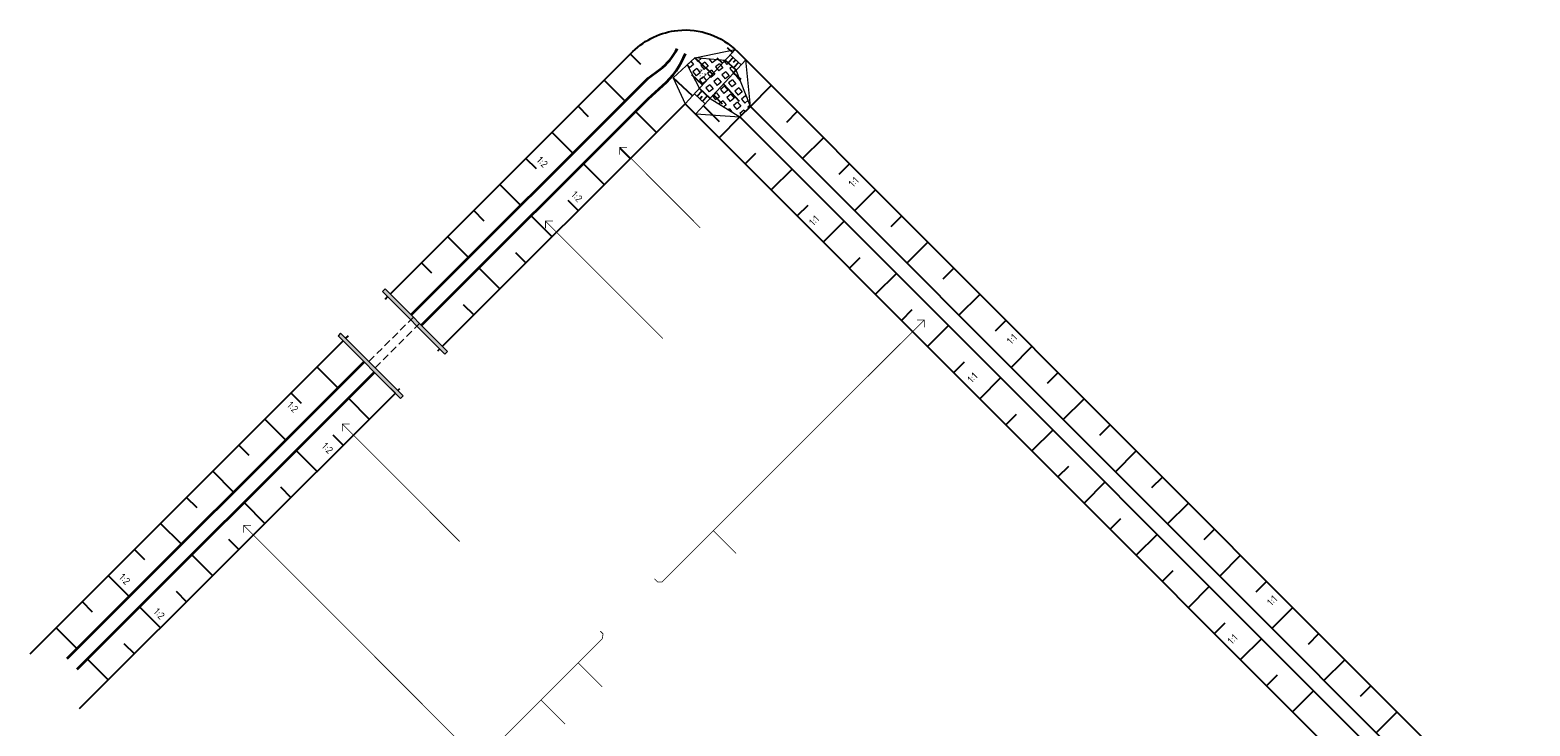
# Model space of a CAD drawing. Header units: metres. Extents: x 184667 to 184770, y 328314 to 328419.
# Tile 2 of 2: x 184667 to 184769, y 328372 to 328419. Entities that reach past the tile are written whole.
import ezdxf

# ---------------------------------------------------------------- set-up
doc = ezdxf.new("R2010")
doc.units = ezdxf.units.M
doc.linetypes.add('HIDDENX2', pattern=[0.75, 0.5, -0.25])
doc.linetypes.add('RI-HUISAANSLUITING', pattern=[4.3, 2.5, -1.8])
doc.layers.add('B-WE-GW-HANDHAVEN GRACHT', color=252, linetype='Continuous')
doc.layers.add('C3D-CORRIDOR', color=7, linetype='Continuous')
for name, color, linetype, lineweight in [('B-WE-GW-TALUDARCERING_KORT-G', 92, 'Continuous', 25), ('B-WE-GW-TALUDARCERING_LANG-G', 92, 'Continuous', 25), ('N-WE-VH-VERHARDING_GRASBETONSTEEN-A-500', 252, 'Continuous', 18), ('N-XX-RI-HUISAANSLUITING-G', 130, 'RI-HUISAANSLUITING', 35), ('ontwerp-bouwwerk', 240, 'Continuous', 18), ('ontwerp-sloot', 170, 'Continuous', 35), ('X-XX-AL-DETAIL1-G', 7, 'Continuous', 18), ('X-XX-AL-T25', 7, 'Continuous', 25)]:
    doc.layers.add(name, color=color, linetype=linetype, lineweight=lineweight)
doc.styles.add('NLCS-ISO', font='NLCS-ISO.ttf')

msp = doc.modelspace()

# ---------------------------------------------------------------- hatches: boundary and pattern name
at = {"layer": 'N-WE-VH-VERHARDING_GRASBETONSTEEN-A-500'}
h = msp.add_hatch(dxfattribs=at)
h.set_pattern_fill('AVH-GRASBETONSTEEN_02', color=256, scale=0.5, angle=174, pattern_type=2)
h.set_pattern_definition([(219, (184712.2398041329, 328414.6687557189), (0.4405242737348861, -0.5440021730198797), [0.35, -0.35]), (309, (184712.2398041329, 328414.6687557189), (0.5440021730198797, 0.440524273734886), [0.3499999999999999, -0.3499999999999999]), (219, (184712.4600641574, 328414.3967572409), (0.4405242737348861, -0.5440021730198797), [0.35, -0.35]), (309, (184711.9678056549, 328414.4484956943), (0.5440021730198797, 0.440524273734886), [0.3499999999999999, -0.3499999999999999])])
h.paths.add_polyline_path([(184716.0688234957, 328414.0791369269), (184715.1065151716, 328416.528642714), (184714.3837551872, 328417.1962520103), (184712.3014416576, 328417.3827764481), (184711.7875471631, 328416.8987319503), (184712.612575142, 328415.3010047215), (184713.3471525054, 328414.6224797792), (184715.3613227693, 328413.3724243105)])
at = {"layer": 'ontwerp-bouwwerk'}
h = msp.add_hatch(color=256, dxfattribs=at)
h.dxf.hatch_style = 1
h.paths.add_polyline_path([(184691.1363188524, 328401.541883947), (184695.3765945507, 328397.2968795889), (184695.5534697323, 328397.473557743), (184691.313194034, 328401.7185621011)])
h = msp.add_hatch(color=256, dxfattribs=at)
h.dxf.hatch_style = 1
h.paths.add_polyline_path([(184688.1294407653, 328398.5383553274), (184692.3697164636, 328394.2933509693), (184692.5465916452, 328394.4700291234), (184688.3063159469, 328398.7150334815)])

# ---------------------------------------------------------------- linework, layer by layer
for p, q in [((184716.0688234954, 328414.0791369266), (184717.4838249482, 328415.4925621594)), ((184715.3613227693, 328413.3724243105), (184713.9463213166, 328411.9589990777))]:
    msp.add_line(p, q)
for points in [[(184713.5069460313, 328416.2692588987), (184712.3014416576, 328417.3827764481)], [(184714.1854709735, 328417.003836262), (184713.8181822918, 328417.3430987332)], [(184714.8639959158, 328417.7384136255), (184714.5287991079, 328418.0480330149)], [(184714.8955726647, 328417.4041526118), (184714.5563101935, 328417.0368639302)], [(184715.0792170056, 328417.2345213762), (184714.90958577, 328417.0508770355)], [(184712.8284210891, 328415.5346815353), (184712.0938437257, 328416.2132064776)], [(184714.9200483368, 328416.32531132), (184715.4149058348, 328415.9080257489)], [(184715.2628613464, 328417.0648901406), (184714.9235988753, 328416.6976014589)], [(184712.1498961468, 328414.800104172), (184710.8420497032, 328416.0081545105)], [(184714.2415233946, 328415.5907339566), (184715.3145877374, 328414.4258669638)], [(184712.4569570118, 328414.7640848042), (184712.7962194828, 328415.1313734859)], [(184712.6406013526, 328414.5944535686), (184712.8102325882, 328414.7780979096)], [(184712.8242456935, 328414.424822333), (184713.1635081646, 328414.7921110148)], [(184713.5629984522, 328414.8561565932), (184714.162895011, 328414.2519991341)], [(184712.88447351, 328414.1215792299), (184713.9624865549, 328413.0568704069)]]:
    msp.add_lwpolyline(points)
at = {"layer": 'B-WE-GW-HANDHAVEN GRACHT'}
for p, q in [((184711.6495053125, 328414.2583764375), (184765.3596641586, 328360.4883212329)), ((184718.5431057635, 328413.0170977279), (184719.2506064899, 328413.7238103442)), ((184719.6023865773, 328410.5416332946), (184721.0173880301, 328411.9550585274)), ((184716.4206035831, 328410.8969598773), (184715.7131028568, 328410.190247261)), ((184722.0766688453, 328409.4795940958), (184722.7841695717, 328410.1863067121)), ((184718.8948858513, 328409.8349206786), (184717.4798843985, 328408.4214954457)), ((184723.1359496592, 328407.0041296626), (184724.5509511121, 328408.4175548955)), ((184719.9541666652, 328407.3594562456), (184719.2466659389, 328406.6527436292)), ((184722.4284489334, 328406.2974170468), (184721.0134474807, 328404.8839918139)), ((184725.6102319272, 328405.9420904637), (184726.3177326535, 328406.64880308)), ((184726.6695127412, 328403.4666260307), (184728.084514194, 328404.8800512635)), ((184723.4877297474, 328403.8219526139), (184722.7802290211, 328403.1152399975)), ((184729.143795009, 328402.4045868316), (184729.8512957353, 328403.1112994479)), ((184725.9620120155, 328402.7599134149), (184724.5470105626, 328401.3464881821)), ((184730.2030758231, 328399.9291223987), (184731.6180772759, 328401.3425476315)), ((184727.0212928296, 328400.2844489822), (184726.3137921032, 328399.5777363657)), ((184729.4955750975, 328399.222409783), (184728.0805736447, 328397.8089845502)), ((184732.6773580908, 328398.8670831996), (184733.3848588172, 328399.5737958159)), ((184733.736638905, 328396.3916187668), (184735.1516403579, 328397.8050439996)), ((184730.5548559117, 328396.7469453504), (184729.8473551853, 328396.0402327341)), ((184736.2109211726, 328395.3295795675), (184736.918421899, 328396.0362921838)), ((184733.0291381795, 328395.6849061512), (184731.6141367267, 328394.2714809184)), ((184737.270201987, 328392.8541151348), (184738.6852034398, 328394.2675403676)), ((184734.0884189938, 328393.2094417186), (184733.3809182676, 328392.5027291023)), ((184736.5627012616, 328392.1474025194), (184735.1476998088, 328390.7339772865)), ((184739.7444842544, 328391.7920759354), (184740.4519849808, 328392.4987885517)), ((184740.8037650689, 328389.3166115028), (184742.2187665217, 328390.7300367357)), ((184737.621982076, 328389.6719380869), (184736.9144813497, 328388.9652254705)), ((184743.2780473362, 328388.2545723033), (184743.9855480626, 328388.9612849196)), ((184740.0962643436, 328388.6098988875), (184738.6812628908, 328387.1964736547)), ((184744.3373281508, 328385.7791078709), (184745.7523296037, 328387.1925331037)), ((184741.1555451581, 328386.1344344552), (184740.4480444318, 328385.4277218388)), ((184743.6298274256, 328385.0723952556), (184742.2148259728, 328383.6589700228)), ((184746.8116104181, 328384.7170686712), (184747.5191111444, 328385.4237812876)), ((184747.8708912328, 328382.2416042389), (184749.2858926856, 328383.6550294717)), ((184744.6891082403, 328382.5969308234), (184743.981607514, 328381.890218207)), ((184750.3451734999, 328381.1795650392), (184751.0526742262, 328381.8862776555)), ((184747.1633905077, 328381.5348916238), (184745.7483890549, 328380.1214663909)), ((184751.4044543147, 328378.704100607), (184752.8194557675, 328380.1175258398)), ((184748.2226713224, 328379.0594271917), (184747.5151705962, 328378.3527145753)), ((184750.6969535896, 328377.9973879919), (184749.2819521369, 328376.583962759)), ((184753.8787365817, 328377.6420614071), (184754.586237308, 328378.3487740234)), ((184754.9380173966, 328375.166596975), (184756.3530188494, 328376.5800222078)), ((184751.7562344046, 328375.52192356), (184751.0487336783, 328374.8152109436)), ((184757.4122996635, 328374.104557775), (184758.1198003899, 328374.8112703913)), ((184754.2305166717, 328374.4598843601), (184752.8155152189, 328373.0464591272)), ((184758.4715804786, 328371.629093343), (184759.8865819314, 328373.0425185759))]:
    msp.add_line(p, q, dxfattribs=at)
at = {"layer": 'B-WE-GW-HANDHAVEN GRACHT', "flags": 128}
for points in [[(184715.1870089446, 328417.7919395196), (184768.8971677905, 328364.0218843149)], [(184716.0688234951, 328414.0791369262), (184767.4821663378, 328362.608459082)]]:
    msp.add_lwpolyline(points, dxfattribs=at)
at = {"layer": 'B-WE-GW-HANDHAVEN GRACHT'}
msp.add_lwpolyline([(184716.0688234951, 328414.0791369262), (184715.3613227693, 328413.3724243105)], dxfattribs=at)
at = {"layer": 'B-WE-GW-HANDHAVEN GRACHT', "flags": 128}
msp.add_lwpolyline([(184715.3613227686, 328413.3724243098), (184766.7746656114, 328361.9017464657, -0.4142135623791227), (184766.7730893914, 328359.0733197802), (184748.7318208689, 328341.052148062), (184725.7380716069, 328318.084012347)], format="xyb", dxfattribs=at)
at = {"layer": 'B-WE-GW-TALUDARCERING_KORT-G'}
for p, q in [((184708.645779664, 328416.9117011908), (184707.9390670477, 328417.6192019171)), ((184705.1082760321, 328413.3781381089), (184704.4015634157, 328414.0856388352)), ((184707.2284138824, 328411.2556359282), (184707.9351264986, 328410.5481352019)), ((184701.5707724, 328409.844575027), (184700.8640597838, 328410.5520757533)), ((184703.69091025, 328407.7220728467), (184704.3976228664, 328407.0145721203)), ((184698.033268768, 328406.3110119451), (184697.3265561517, 328407.0185126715)), ((184700.1534066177, 328404.1885097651), (184700.8601192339, 328403.4810090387)), ((184694.4957651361, 328402.7774488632), (184693.7890525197, 328403.4849495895)), ((184696.6159029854, 328400.6549466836), (184697.3226156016, 328399.9474459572)), ((184685.6520060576, 328393.9435411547), (184684.9452934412, 328394.6510418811)), ((184687.7721439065, 328391.8210389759), (184688.4788565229, 328391.1135382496)), ((184682.1145024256, 328390.4099780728), (184681.4077898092, 328391.1174787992)), ((184684.2346402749, 328388.2874758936), (184684.9413528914, 328387.5799751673)), ((184678.5769987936, 328386.8764149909), (184677.8702861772, 328387.5839157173)), ((184680.6971366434, 328384.7539128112), (184681.4038492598, 328384.046412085)), ((184675.0394951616, 328383.342851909), (184674.3327825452, 328384.0503526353)), ((184677.1596330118, 328381.2203497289), (184677.8663456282, 328380.5128490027)), ((184671.5019915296, 328379.8092888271), (184670.7952789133, 328380.5167895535)), ((184673.6221293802, 328377.6867866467), (184674.3288419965, 328376.9792859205))]:
    msp.add_line(p, q, dxfattribs=at)
at = {"layer": 'B-WE-GW-TALUDARCERING_LANG-G'}
for p, q in [((184707.5837404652, 328414.4374189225), (184706.1703152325, 328415.8524203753)), ((184695.2001134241, 328397.8273081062), (184711.6495053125, 328414.2583764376)), ((184708.2904530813, 328413.7299181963), (184709.703878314, 328412.3149167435)), ((184704.0462368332, 328410.9038558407), (184702.6328116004, 328412.3188572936)), ((184704.7529494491, 328410.1963551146), (184706.1663746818, 328408.7813536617)), ((184700.508733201, 328407.3702927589), (184699.0953079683, 328408.7852942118)), ((184701.2154458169, 328406.662792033), (184702.6288710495, 328405.24779058)), ((184696.9712295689, 328403.8367296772), (184695.5578043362, 328405.25173113)), ((184697.6779421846, 328403.1292289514), (184699.0913674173, 328401.7142274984)), ((184688.659672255, 328398.3612831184), (184688.8365474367, 328398.5379612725)), ((184694.8912952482, 328397.5188339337), (184695.0232382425, 328397.6506299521)), ((184688.1274704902, 328395.0028219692), (184686.7140452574, 328396.4178234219)), ((184692.193235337, 328394.8237794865), (184692.3251783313, 328394.9555755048)), ((184670.6144631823, 328373.2690446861), (184692.0163601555, 328394.6471013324)), ((184688.8341831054, 328394.295321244), (184690.2476083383, 328392.8803197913)), ((184684.5899668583, 328391.4692588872), (184683.1765416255, 328392.8842603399)), ((184685.2966794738, 328390.7617581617), (184686.7101047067, 328389.346756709)), ((184681.0524632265, 328387.9356958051), (184679.6390379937, 328389.3506972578)), ((184681.7591758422, 328387.2281950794), (184683.1726010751, 328385.8131936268)), ((184677.5149595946, 328384.4021327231), (184676.1015343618, 328385.8171341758)), ((184678.2216722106, 328383.6946319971), (184679.6350974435, 328382.2796305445)), ((184673.9774559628, 328380.868569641), (184672.56403073, 328382.2835710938)), ((184674.6841685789, 328380.161068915), (184676.0975938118, 328378.7460674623)), ((184670.439952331, 328377.335006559), (184669.0265270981, 328378.7500080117)), ((184671.1466649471, 328376.6275058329), (184672.5600901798, 328375.2125043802))]:
    msp.add_line(p, q, dxfattribs=at)
at = {"layer": 'B-WE-GW-TALUDARCERING_LANG-G', "flags": 128}
for points in [[(184711.1522778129, 328419.2335914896, -0.2250808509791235), (184715.1870089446, 328417.7919395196)], [(184691.6665503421, 328401.364811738), (184708.1159422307, 328417.7958800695, -0.173103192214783), (184711.1542071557, 328419.2337839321, -0.173103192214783)]]:
    msp.add_lwpolyline(points, format="xyb", dxfattribs=at)
for points in [[(184691.3127999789, 328401.0114554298), (184691.4896751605, 328401.1881335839)], [(184667.2577752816, 328376.9832264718), (184688.4827970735, 328398.1846049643)]]:
    msp.add_lwpolyline(points, dxfattribs=at)
at = {"layer": 'C3D-CORRIDOR', "color": 7, "linetype": 'Continuous', "lineweight": -3}
for points in [[(184715.1072432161, 328416.5279702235), (184714.3726658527, 328417.2064951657)], [(184713.3471525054, 328414.6224797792), (184712.6125751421, 328415.3010047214)]]:
    msp.add_lwpolyline(points, dxfattribs=at)
at = {"layer": 'N-XX-RI-HUISAANSLUITING-G', "const_width": 0.05}
for points in [[(184707.7209139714, 328411.3123905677), (184707.220914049, 328411.3126692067), (184707.22063541, 328410.8126692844)], [(184712.6747645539, 328405.8527366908), (184707.2209140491, 328411.3126692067)], [(184702.6872316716, 328406.305169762), (184702.1872317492, 328406.305448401), (184702.1869531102, 328405.8054484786)], [(184710.1451025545, 328398.3387031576), (184702.1872317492, 328406.305448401)], [(184709.5684942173, 328382.0632767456), (184709.7874141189, 328381.8441127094), (184710.0702567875, 328381.8439550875), (184727.8517958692, 328399.6056866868)], [(184727.8515172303, 328399.1056867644), (184727.8517958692, 328399.6056866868), (184727.3517959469, 328399.6059653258)], [(184688.9192675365, 328392.5525422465), (184688.4192676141, 328392.5528208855), (184688.4189889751, 328392.0528209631)], [(184696.3771384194, 328384.5860756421), (184688.4192676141, 328392.5528208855)], [(184682.2336831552, 328385.6874572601), (184681.7336832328, 328385.6877358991), (184681.7334045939, 328385.1877359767)], [(184705.902649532, 328378.5166976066), (184706.087820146, 328378.3313204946), (184706.0381374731, 328377.9990079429), (184697.8582277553, 328369.8282101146), (184697.5753850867, 328369.8283677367), (184681.7336832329, 328385.6877358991)], [(184715.0973437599, 328383.7801475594), (184713.5546973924, 328385.3245142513)], [(184706.0413354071, 328374.7342270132), (184704.4073487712, 328376.370035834)], [(184703.5190948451, 328372.2147960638), (184701.8851082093, 328373.8506048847)]]:
    msp.add_lwpolyline(points, dxfattribs=at)
at = {"layer": 'ontwerp-bouwwerk', "linetype": 'HIDDENX2'}
for p, q in [((184693.2341971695, 328399.7954167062), (184690.0504439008, 328396.6152099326)), ((184693.6581267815, 328399.3710143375), (184690.4743735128, 328396.1908075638))]:
    msp.add_line(p, q, dxfattribs=at)
at = {"layer": 'ontwerp-bouwwerk'}
msp.add_line((184691.309647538, 328395.3546020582), (184692.0163601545, 328394.647101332), dxfattribs=at)
at = {"layer": 'ontwerp-bouwwerk', "flags": 128}
for points in [[(184691.1363188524, 328401.541883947), (184695.3765945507, 328397.2968795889), (184695.5534697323, 328397.473557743), (184691.313194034, 328401.7185621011)], [(184688.1294407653, 328398.5383553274), (184692.3697164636, 328394.2933509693), (184692.5465916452, 328394.4700291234), (184688.3063159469, 328398.7150334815)]]:
    msp.add_lwpolyline(points, close=True, dxfattribs=at)
at = {"layer": 'ontwerp-sloot', "flags": 128}
for points in [[(184709.1496887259, 328414.588196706), (184710.1450059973, 328415.4871285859, 0.1147677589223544), (184711.6660476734, 328417.6740931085, 2.110989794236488)], [(184709.150476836, 328416.0024100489), (184709.9370937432, 328416.5806109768, 0.1222812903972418), (184711.1189101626, 328418.0021378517, -3.084291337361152)]]:
    msp.add_lwpolyline(points, format="xyb", dxfattribs=at)
for points in [[(184693.0799755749, 328399.9498102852), (184709.150476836, 328416.0024100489)], [(184693.7866881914, 328399.2423095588), (184709.1496887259, 328414.588196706)], [(184669.7685683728, 328376.6643704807), (184689.8962223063, 328396.7696035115)], [(184670.4464855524, 328375.9281063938), (184690.6029349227, 328396.0621027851)]]:
    msp.add_lwpolyline(points, dxfattribs=at)
at = {"layer": 'X-XX-AL-DETAIL1-G'}
for points in [[(184710.8420497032, 328416.0081545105), (184712.3014416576, 328417.3827764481)], [(184711.6495053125, 328414.2583764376), (184715.0421300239, 328417.9312632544)], [(184712.3014416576, 328417.3827764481), (184715.0421300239, 328417.9312632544)], [(184712.3840826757, 328413.5798514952), (184715.7521576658, 328417.2261605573)], [(184712.3840826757, 328413.5798514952), (184715.3613227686, 328413.3724243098), (184716.0688234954, 328414.0791369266), (184715.7521576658, 328417.2261605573)], [(184715.4465056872, 328416.895258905), (184714.7119283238, 328417.5737838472)], [(184710.8420497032, 328416.0081545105), (184711.6495053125, 328414.2583764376)], [(184713.0078900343, 328414.2551910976), (184712.2733126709, 328414.9337160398)]]:
    msp.add_lwpolyline(points, dxfattribs=at)
msp.add_lwpolyline([(184716.0688234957, 328414.0791369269), (184715.1065151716, 328416.528642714), (184714.3837551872, 328417.1962520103), (184712.3014416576, 328417.3827764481), (184711.7875471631, 328416.8987319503), (184712.612575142, 328415.3010047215), (184713.3471525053, 328414.6224797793), (184715.3613227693, 328413.3724243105)], close=True, dxfattribs=at)

# ---------------------------------------------------------------- texts
at = {"layer": 'B-WE-GW-HANDHAVEN GRACHT', "char_height": 0.5, "attachment_point": 1, "rotation": 44.96807032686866, "style": 'NLCS-ISO'}
for insert in [(184722.6701395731, 328408.9158034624), (184719.9905934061, 328406.2968484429), (184733.3995970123, 328398.2684391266), (184730.7200508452, 328395.6494841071), (184751.0256434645, 328380.5456389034), (184748.3460972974, 328377.9266838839)]:
    msp.add_mtext_dynamic_manual_height_columns('1:1', width=22.57550897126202, gutter_width=2.5, heights=[0], dxfattribs=dict(at, insert=insert))
at = {"layer": 'X-XX-AL-T25', "char_height": 0.5, "attachment_point": 1, "style": 'NLCS-ISO'}
for s, insert, rotation in [('1:1', (184712.7155587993, 328416.6655020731), 317.27151591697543), ('1:2', (184701.8924801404, 328410.7422768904), 314.9680703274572), ('1:2', (184704.2357899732, 328408.396353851), 314.9680703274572), ('1:2', (184684.9760774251, 328394.1337246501), 314.9680703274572), ('1:2', (184687.3354777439, 328391.3536427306), 314.9680703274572), ('1:2', (184673.5924510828, 328382.4737722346), 314.9680703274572), ('1:2', (184675.9357609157, 328380.1278491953), 314.9680703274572)]:
    msp.add_mtext_dynamic_manual_height_columns(s, width=22.57550897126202, gutter_width=2.5, heights=[0], dxfattribs=dict(at, insert=insert, rotation=rotation))

doc.saveas('drawing.dxf')
